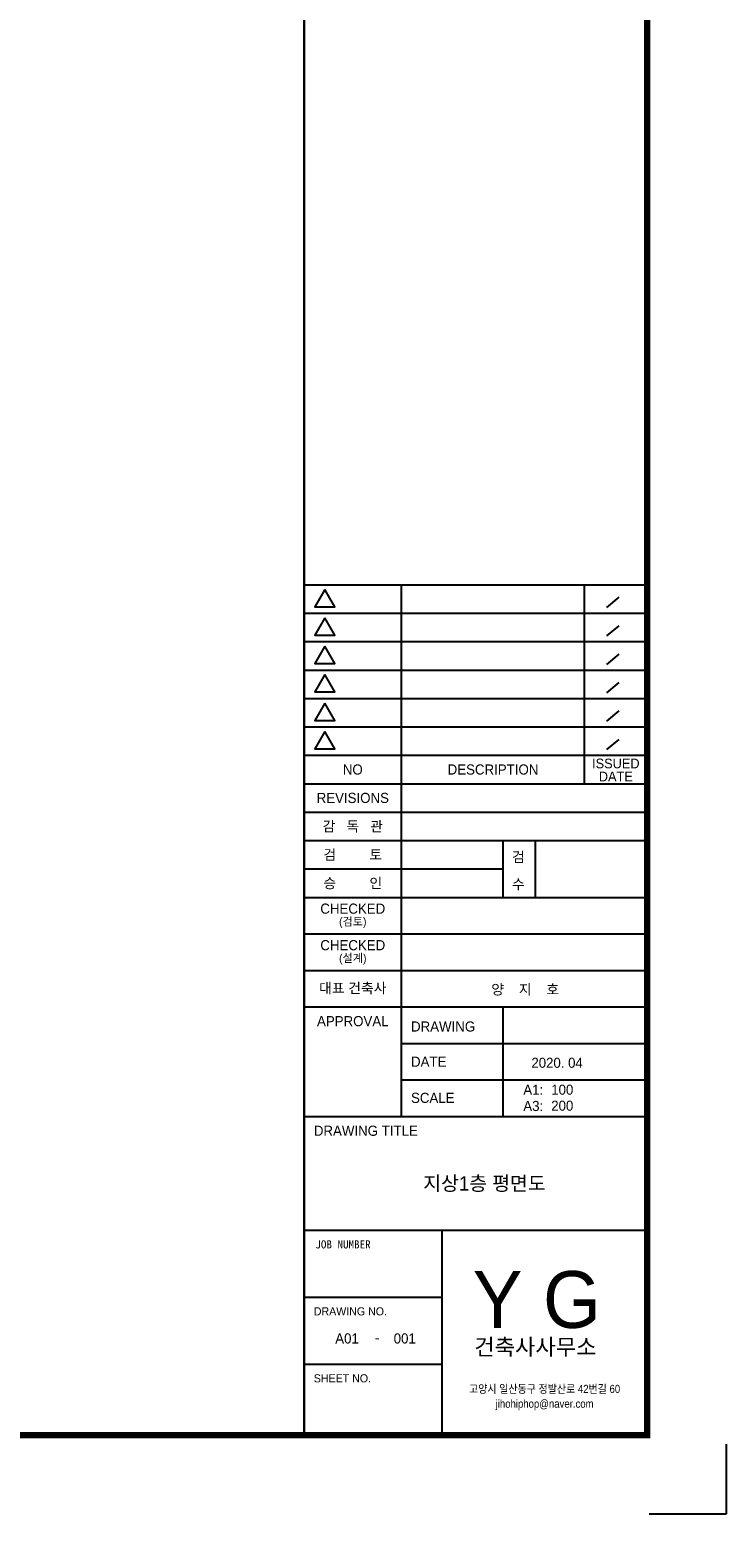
# Model space of a CAD drawing. Header units: millimetres. Extents: x 3753571 to 3837671, y -5256172 to -5196772.
# Tile 9 of 10: x 3820513 to 3837671, y -5256172 to -5219594. Entities that reach past the tile are written whole.
import ezdxf
from ezdxf.enums import TextEntityAlignment as Align

# ---------------------------------------------------------------- set-up
doc = ezdxf.new("R2010")
doc.units = ezdxf.units.MM
doc.header["$MEASUREMENT"] = 0
for name, color, linetype in [('0-TEX(타이틀)', 2, 'CONTINUOUS'), ('3', 3, 'CONTINUOUS'), ('A_GE_FORM', 7, 'CONTINUOUS'), ('A_GE_TEXT', 3, 'CONTINUOUS')]:
    doc.layers.add(name, color=color, linetype=linetype)
doc.styles.add('굴림', font='txt')
doc.styles.add('나눔고딕', font='txt')
doc.styles.add('돋움', font='txt')
doc.styles.add('울릉도L', font='HYWULM.TTF')

# ---------------------------------------------------------------- blocks, each defined once
blk = doc.blocks.new('sheet _서영')
at = {"layer": 'A_GE_FORM', "color": 161}
for p, q in [((-361952.99, -1058829.43), (-361868.89, -1058829.43)), ((-361928.99, -1058960.43), (-361928.99, -1058829.43)), ((-361883.91, -1058878.43), (-361883.91, -1058829.43)), ((-361875.5, -1058832.51), (-361878.46, -1058835.03)), ((-361952.99, -1058836.43), (-361868.89, -1058836.43)), ((-361875.5, -1058839.51), (-361878.46, -1058842.03)), ((-361952.99, -1058843.43), (-361868.89, -1058843.43)), ((-361875.5, -1058846.51), (-361878.46, -1058849.03)), ((-361952.99, -1058850.43), (-361868.89, -1058850.43)), ((-361875.5, -1058853.51), (-361878.46, -1058856.03)), ((-361952.99, -1058857.43), (-361868.89, -1058857.43)), ((-361875.5, -1058860.51), (-361878.46, -1058863.03)), ((-361952.99, -1058864.43), (-361868.89, -1058864.43)), ((-361875.5, -1058867.51), (-361878.46, -1058870.03)), ((-361952.99, -1058871.43), (-361868.89, -1058871.43)), ((-361952.99, -1058878.43), (-361868.49, -1058878.43)), ((-361952.99, -1058885.43), (-361868.49, -1058885.43)), ((-361952.99, -1058892.43), (-361868.49, -1058892.43)), ((-361903.99, -1058906.43), (-361903.99, -1058892.43)), ((-361895.99, -1058906.43), (-361895.99, -1058892.43)), ((-361952.99, -1058899.43), (-361903.99, -1058899.43)), ((-361952.99, -1058906.43), (-361868.49, -1058906.43)), ((-361952.99, -1058915.43), (-361868.49, -1058915.43)), ((-361952.99, -1058924.43), (-361868.49, -1058924.43)), ((-361952.99, -1058933.43), (-361868.49, -1058933.43)), ((-361903.99, -1058960.43), (-361903.99, -1058933.43)), ((-361928.99, -1058942.43), (-361868.49, -1058942.43)), ((-361928.99, -1058951.43), (-361868.49, -1058951.43)), ((-361952.99, -1058960.43), (-361868.49, -1058960.43)), ((-361952.99, -1058988.43), (-361868.49, -1058988.43)), ((-361918.99, -1059038.93), (-361918.99, -1058988.43)), ((-361952.99, -1059004.93), (-361918.99, -1059004.93)), ((-361952.99, -1059021.43), (-361918.99, -1059021.43))]:
    blk.add_line(p, q, dxfattribs=at)
at = {"layer": 'A_GE_FORM'}
for p, q in [((-361848.99, -1059041.18), (-361848.99, -1059058.43)), ((-361848.99, -1059058.43), (-361867.99, -1059058.43))]:
    blk.add_line(p, q, dxfattribs=at)
at = {"layer": 'A_GE_FORM', "const_width": 1.5}
blk.add_lwpolyline([(-361868.49, -1059038.93), (-362670.49, -1059038.93), (-362670.49, -1058483.93), (-361868.49, -1058483.93)], close=True, dxfattribs=at)
at = {"layer": 'A_GE_FORM', "const_width": 0.6}
blk.add_lwpolyline([(-361952.99, -1059038.93), (-361952.99, -1058483.93)], dxfattribs=at)
at = {"layer": 'A_GE_FORM', "color": 7}
for points in [[(-361947.88, -1058830.55), (-361950.34, -1058834.82), (-361945.41, -1058834.82)], [(-361947.88, -1058837.55), (-361950.34, -1058841.82), (-361945.41, -1058841.82)], [(-361947.88, -1058844.55), (-361950.34, -1058848.82), (-361945.41, -1058848.82)], [(-361947.88, -1058851.55), (-361950.34, -1058855.82), (-361945.41, -1058855.82)], [(-361947.88, -1058858.55), (-361950.34, -1058862.82), (-361945.41, -1058862.82)], [(-361947.88, -1058865.55), (-361950.34, -1058869.82), (-361945.41, -1058869.82)]]:
    blk.add_lwpolyline(points, close=True, dxfattribs=at)
at = {"layer": 'A_GE_TEXT'}
for s, height, style, p in [('NO', 2.5, '돋움', (-361940.99, -1058874.93)), ('DESCRIPTION', 2.5, '돋움', (-361906.45, -1058874.93)), ('ISSUED', 2.4, '돋움', (-361876.2, -1058873.45)), ('DATE', 2.4, '돋움', (-361876.2, -1058876.65)), ('REVISIONS', 2.5, '돋움', (-361940.99, -1058881.93)), ('감   독   관', 2.5, '돋움', (-361940.99, -1058888.93)), ('검         토', 2.5, '돋움', (-361940.99, -1058895.93)), ('승         인', 2.5, '돋움', (-361940.99, -1058902.93)), ('CHECKED', 2.5, '돋움', (-361940.99, -1058909.21)), ('(검토)', 2, '돋움', (-361940.99, -1058912.39)), ('CHECKED', 2.5, '돋움', (-361940.99, -1058918.21)), ('(설계)', 2, '돋움', (-361940.99, -1058921.39)), ('대표 건축사', 2.5, '돋움', (-361940.99, -1058928.78)), ('APPROVAL', 2.5, '돋움', (-361940.99, -1058936.93)), ('-', 2.5, '나눔고딕', (-361934.99, -1059014.93))]:
    blk.add_text(s, height=height, dxfattribs=dict(at, style=style)).set_placement(p, align=Align.MIDDLE_CENTER)
for s, height, style, p in [('검', 2.5, '돋움', (-361901.77, -1058897.75)), ('수', 2.5, '돋움', (-361901.77, -1058904.47)), ('Y G', 14, '울릉도L', (-361911.43, -1059012.51)), ('건축사사무소', 4, '돋움', (-361911.07, -1059019.2))]:
    blk.add_text(s, height=height, dxfattribs=dict(at, style=style)).set_placement(p)
for s, height, style, p in [('DRAWING', 2.5, '돋움', (-361926.65, -1058938.25)), ('DATE', 2.5, '돋움', (-361926.65, -1058946.92)), ('A1:', 2.5, '돋움', (-361898.99, -1058953.83)), ('SCALE', 2.5, '돋움', (-361926.65, -1058955.83)), ('A3:', 2.5, '돋움', (-361898.99, -1058957.83)), ('DRAWING TITLE', 2.5, '돋움', (-361950.58, -1058963.93)), ('JOB NUMBER', 2, '나눔고딕', (-361950.2, -1058991.93)), ('DRAWING NO.', 2, '돋움', (-361950.59, -1059008.43)), ('SHEET NO.', 2, '돋움', (-361950.59, -1059024.93))]:
    blk.add_text(s, height=height, dxfattribs=dict(at, style=style)).set_placement(p, align=Align.MIDDLE_LEFT)
at = {"layer": 'A_GE_TEXT', "style": '돋움', "width": 0.9}
for s, p in [('고양시 일산동구 정발산로 42번길 60', (-361893.74, -1059027.54)), ('jihohiphop@naver.com', (-361893.74, -1059031.18))]:
    blk.add_text(s, height=2, dxfattribs=at).set_placement(p, align=Align.MIDDLE_CENTER)

msp = doc.modelspace()

# ---------------------------------------------------------------- block references
at = {"layer": '3', "xscale": 100, "yscale": 100, "zscale": 100}
msp.add_blockref('sheet _서영', (40022570.4, 100649671.693), dxfattribs=at)

# ---------------------------------------------------------------- texts
at = {"layer": '0-TEX(타이틀)', "style": '굴림'}
for s, height, p in [('양    지    호', 250, (3833550.838, -5243239.809)), ('2020. 04', 248.6667, (3834136.865, -5245046.974)), ('100', 248.6667, (3833902.865, -5245710.191)), ('200', 248.6667, (3833902.865, -5246104.388)), ('A01', 250, (3828620.684, -5251838.778)), ('001', 250, (3830024.204, -5251838.778))]:
    msp.add_text(s, height=height, dxfattribs=at).set_placement(p, align=Align.MIDDLE_RIGHT)
msp.add_text('지상1층 평면도', height=350, dxfattribs=at).set_placement((3831714.39, -5248019.296), align=Align.MIDDLE_CENTER)

doc.saveas('drawing.dxf')
